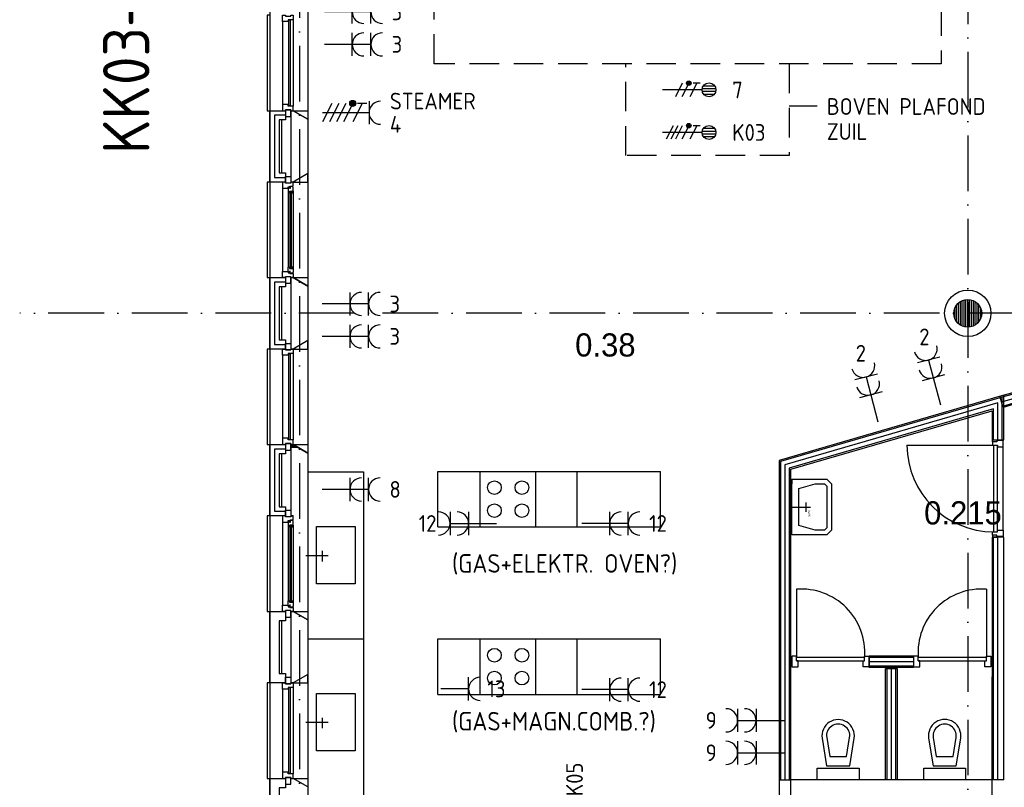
# Model space of a CAD drawing. Header units: millimetres. Extents: x -6587 to 112885, y 244 to 84344.
# Tile 27 of 47: x 64878 to 75487, y 14858 to 23135. Entities that reach past the tile are written whole.
import ezdxf
from ezdxf.enums import TextEntityAlignment as Align

# ---------------------------------------------------------------- set-up
doc = ezdxf.new("R2010")
doc.units = ezdxf.units.MM
doc.header["$LTSCALE"] = 100
doc.linetypes.add('DASHDOT', pattern=[9, 6, -1.5, 0, -1.5])
doc.linetypes.add('HIDDEN', pattern=[9.525, 6.35, -3.175])
doc.layers.get('0').update_dxf_attribs({"linetype": 'CONTINUOUS'})
for name, color, linetype in [('25', 10, 'CONTINUOUS'), ('AL$7----_STRAMIEN', 1, 'DASHDOT'), ('AL74----_INRSANITAIR', 7, 'CONTINUOUS'), ('ALN-----_BLOCKNAAM', 2, 'CONTINUOUS'), ('BOUW', 8, 'CONTINUOUS'), ('EB6220--_ATTRIB', 2, 'CONTINUOUS'), ('EB62203-_ATTRIB', 2, 'CONTINUOUS'), ('EB62204-_ATTRIB', 2, 'CONTINUOUS'), ('EB62208-_ATTRIB', 2, 'CONTINUOUS'), ('EB63103-_ATTRIB', 2, 'CONTINUOUS'), ('EL62203-_KRACHT-WCD230', 3, 'CONTINUOUS'), ('EL62208-_KRACHT-WCD400', 3, 'CONTINUOUS'), ('EL62209-_KRACHT-ASP400', 3, 'CONTINUOUS'), ('EL63103-_LICHT-WCD230V', 3, 'CONTINUOUS'), ('EL63104-_LICHT-ASP230V', 3, 'CONTINUOUS'), ('LIJN050', 90, 'CONTINUOUS'), ('TEKST18', 1, 'CONTINUOUS')]:
    doc.layers.add(name, color=color, linetype=linetype)
doc.styles.add('1_8', font='iso', dxfattribs={"width": 0.7, "height": 1.8})
doc.styles.add('BURO-025', font='BUROFONT.shx', dxfattribs={"height": 250})
doc.styles.add('MAATVOERING', font='iso.shx')
doc.styles.add('NORATT', font='isocp.shx')
doc.styles.get("Standard").update_dxf_attribs({"font": 'iso.shx'})
pattern_1 = [(90, (75093.015, 19968.749), (-20, 1e-15), [])]

# ---------------------------------------------------------------- blocks, each defined once
blk = doc.blocks.new('ES3W2A')
at = {"ltscale": 0.5}
for p, q in [((1.25, 2), (-1.25, 2)), ((0, 2), (0, -3)), ((1.25, 0), (-1.25, 0))]:
    blk.add_line(p, q, dxfattribs=at)
for centre in [(0, 3.25), (0, 1.25)]:
    blk.add_arc(centre, 1.25, 180, 0, dxfattribs=at)
at = {"ltscale": 0.5, "style": '1_8'}
for tag, flags, p in [('VERMOGEN', 9, (-2.5, 5)), ('GROEP', 8, (0, 5)), ('SCHAK', 8, (2.5, 5)), ('GELIJK', 9, (5, 5)), ('KAST', 9, (7, 5)), ('TAL', 8, (2.5, 5))]:
    blk.add_attdef(tag, text='', height=1.8, rotation=90, dxfattribs=dict(at, flags=flags)).set_placement(p, align=Align.MIDDLE_CENTER)
at = {"ltscale": 0.5, "style": '1_8', "width": 0.7, "flags": 8}
blk.add_attdef('DOEL', text='', height=1.8, rotation=90, dxfattribs=at).set_placement((-2.5, 5), align=Align.MIDDLE_LEFT)
at = {"ltscale": 0.5, "style": '1_8', "flags": 9}
blk.add_attdef('M_CODE', text='', height=1.8, dxfattribs=at).set_placement((0, 0), align=Align.MIDDLE_CENTER)
blk = doc.blocks.new('ES3W1A')
for p, q in [((1.25, 0), (-1.25, 0)), ((0, 0), (0, -3))]:
    blk.add_line(p, q)
blk.add_arc((0, 1.25), 1.25, 180, 0)
at = {"style": '1_8'}
for tag, flags, p in [('VERMOGEN', 9, (-2.5, 3)), ('GROEP', 8, (0, 3)), ('SCHAK', 8, (2.5, 3)), ('GELIJK', 9, (5, 3)), ('KAST', 9, (7, 3)), ('TAL', 8, (2.5, 3))]:
    blk.add_attdef(tag, text='', height=1.8, rotation=90, dxfattribs=dict(at, flags=flags)).set_placement(p, align=Align.MIDDLE_CENTER)
at = {"style": '1_8', "width": 0.7, "flags": 8}
blk.add_attdef('DOEL', text='', height=1.8, rotation=90, dxfattribs=at).set_placement((-2.5, 3), align=Align.MIDDLE_LEFT)
at = {"style": '1_8', "flags": 9}
blk.add_attdef('M_CODE', text='', height=1.8, dxfattribs=at).set_placement((0, 0), align=Align.MIDDLE_CENTER)
blk = doc.blocks.new('ES3X5')
at = {"color": 0}
for p, q in [((-0.45, 1.4), (-0.45, 2.6)), ((-0.15, 1.27), (-0.15, 2.73)), ((0.15, 1.27), (0.15, 2.73)), ((0.45, 1.4), (0.45, 2.6)), ((0, 1.25), (0, -3))]:
    blk.add_line(p, q, dxfattribs=at)
at = {"color": 1}
for p, q in [((-0.88, -0.38), (-0.88, 0.01)), ((-0.78, -0.42), (-0.78, 0.06)), ((-0.73, 1.04), (-0.73, 0.3)), ((-0.73, 0.67), (0.73, -0.07)), ((-0.69, -0.42), (-0.69, 0.06)), ((-0.59, -0.38), (-0.59, 0.01)), ((-0.73, -0.18), (0.73, -0.92)), ((-0.73, -0.88), (0.73, -1.62))]:
    blk.add_line(p, q, dxfattribs=at)
at = {"color": 0}
blk.add_circle((0, 2), 0.75, dxfattribs=at)
at = {"color": 1}
blk.add_circle((-0.73, -0.18), 0.245, dxfattribs=at)
at = {"style": '1_8'}
for tag, flags, p in [('VERMOGEN', 9, (-2.5, 4.5)), ('GROEP', 8, (0, 4.5)), ('SCHAK', 8, (2.5, 4.5)), ('KAST', 9, (7, 4.5)), ('DOEL', 8, (-2.5, 1))]:
    blk.add_attdef(tag, text='', height=1.8, rotation=90, dxfattribs=dict(at, flags=flags)).set_placement(p, align=Align.MIDDLE_LEFT)
for tag, flags, p in [('GELIJK', 9, (5, 4.5)), ('TAL', 8, (2.5, 4.5))]:
    blk.add_attdef(tag, text='', height=1.8, rotation=90, dxfattribs=dict(at, flags=flags)).set_placement(p, align=Align.MIDDLE_CENTER)
at = {"style": '1_8', "flags": 9}
blk.add_attdef('M_CODE', text='', height=1.8, dxfattribs=at).set_placement((0, 0), align=Align.MIDDLE_CENTER)
blk = doc.blocks.new('ES2X5')
at = {"color": 0}
for p, q in [((-0.45, 1.4), (-0.45, 2.6)), ((-0.15, 1.27), (-0.15, 2.73)), ((0.15, 1.27), (0.15, 2.73)), ((0.45, 1.4), (0.45, 2.6)), ((0, 1.25), (0, -3))]:
    blk.add_line(p, q, dxfattribs=at)
at = {"color": 1}
for p, q in [((-0.88, -0.38), (-0.88, 0.01)), ((-0.78, -0.42), (-0.78, 0.06)), ((-0.73, 1.04), (-0.73, 0.3)), ((-0.73, 0.67), (0.73, -0.07)), ((-0.69, -0.42), (-0.69, 0.06)), ((-0.59, -0.38), (-0.59, 0.01)), ((-0.73, -0.18), (0.73, -0.92)), ((-0.73, -0.88), (0.73, -1.62)), ((-0.73, -1.37), (0.73, -2.11)), ((-0.73, -1.86), (0.73, -2.6))]:
    blk.add_line(p, q, dxfattribs=at)
at = {"color": 0}
blk.add_circle((0, 2), 0.75, dxfattribs=at)
at = {"color": 1}
blk.add_circle((-0.73, -0.18), 0.245, dxfattribs=at)
at = {"style": '1_8'}
for tag, flags, p in [('VERMOGEN', 9, (-2.5, 4.5)), ('GROEP', 8, (0, 4.5)), ('SCHAK', 8, (2.5, 4.5)), ('KAST', 9, (7, 4.5)), ('DOEL', 8, (-2.5, 1))]:
    blk.add_attdef(tag, text='', height=1.8, rotation=90, dxfattribs=dict(at, flags=flags)).set_placement(p, align=Align.MIDDLE_LEFT)
for tag, flags, p in [('GELIJK', 9, (5, 4.5)), ('TAL', 8, (2.5, 4.5))]:
    blk.add_attdef(tag, text='', height=1.8, rotation=90, dxfattribs=dict(at, flags=flags)).set_placement(p, align=Align.MIDDLE_CENTER)
at = {"style": '1_8', "flags": 9}
blk.add_attdef('M_CODE', text='', height=1.8, dxfattribs=at).set_placement((0, 0), align=Align.MIDDLE_CENTER)
blk = doc.blocks.new('ES2W4A')
at = {"color": 0, "ltscale": 0.5}
for p, q in [((-1.25, 2), (1.25, 2)), ((0, 2), (0, -3))]:
    blk.add_line(p, q, dxfattribs=at)
at = {"color": 0}
for p, q in [((-1.25, 2), (1.25, 2)), ((0, 2), (0, -3))]:
    blk.add_line(p, q, dxfattribs=at)
at = {"color": 1, "ltscale": 0.5}
for p, q in [((-1, 1.75), (-1, 0.75)), ((-1, 1.25), (1, 0.25)), ((-1.2, -0.02), (-1.2, 0.52)), ((-1.07, -0.08), (-1.07, 0.58)), ((-1, 0.25), (1, -0.75)), ((-0.93, -0.08), (-0.93, 0.58)), ((-0.8, -0.02), (-0.8, 0.52)), ((-1, -0.5), (1, -1.5)), ((-1, -1.25), (1, -2.25)), ((-1, -2), (1, -3))]:
    blk.add_line(p, q, dxfattribs=at)
at = {"color": 1}
for p, q in [((-1, 1.75), (-1, 0.75)), ((-1, 1.25), (1, 0.25)), ((-1.2, -0.02), (-1.2, 0.52)), ((-1.07, -0.08), (-1.07, 0.58)), ((-1, 0.25), (1, -0.75)), ((-0.93, -0.08), (-0.93, 0.58)), ((-0.8, -0.02), (-0.8, 0.52)), ((-1, -0.5), (1, -1.5)), ((-1, -1.25), (1, -2.25)), ((-1, -2), (1, -3))]:
    blk.add_line(p, q, dxfattribs=at)
at = {"color": 1, "ltscale": 0.5}
blk.add_circle((-1, 0.25), 0.333, dxfattribs=at)
at = {"color": 1}
blk.add_circle((-1, 0.25), 0.333, dxfattribs=at)
at = {"color": 0, "ltscale": 0.5}
blk.add_arc((0, 3.25), 1.25, 180, 0, dxfattribs=at)
at = {"color": 0}
blk.add_arc((0, 3.25), 1.25, 180, 0, dxfattribs=at)
at = {"ltscale": 0.5, "style": 'NORATT'}
for tag, flags, p in [('VERMOGEN', 9, (-3.75, 4.25)), ('GROEP', 8, (1.25, 4.25)), ('DOEL', 8, (-1.25, 4.25)), ('KAST', 9, (3.75, 4.25)), ('TAL', 8, (-3.75, 4.25))]:
    blk.add_attdef(tag, text='', height=1.8, rotation=90, dxfattribs=dict(at, flags=flags)).set_placement(p, align=Align.MIDDLE_LEFT)
at = {"style": '1_8'}
for tag, flags, p in [('VERMOGEN', 9, (-3.75, 4.25)), ('GROEP', 8, (1.25, 4.25)), ('DOEL', 8, (-1.25, 4.25)), ('KAST', 9, (3.75, 4.25)), ('TAL', 8, (-3.75, 4.25))]:
    blk.add_attdef(tag, text='', height=1.8, rotation=90, dxfattribs=dict(at, flags=flags)).set_placement(p, align=Align.MIDDLE_LEFT)
at = {"color": 0, "ltscale": 0.5, "style": 'NORATT', "width": 0.7, "flags": 8}
blk.add_attdef('SCHAK', text='', height=1.8, rotation=90, dxfattribs=at).set_placement((3.75, 4.25), align=Align.MIDDLE_LEFT)
at = {"color": 0, "style": '1_8', "width": 0.7, "flags": 8}
blk.add_attdef('SCHAK', text='', height=1.8, rotation=90, dxfattribs=at).set_placement((3.75, 4.25), align=Align.MIDDLE_LEFT)
at = {"ltscale": 0.5, "style": 'NORATT', "flags": 9}
blk.add_attdef('GELIJK', text='', height=1.8, rotation=90, dxfattribs=at).set_placement((5, 5), align=Align.MIDDLE_CENTER)
at = {"style": '1_8', "flags": 9}
blk.add_attdef('GELIJK', text='', height=1.8, rotation=90, dxfattribs=at).set_placement((5, 5), align=Align.MIDDLE_CENTER)
at = {"ltscale": 0.5, "style": 'NORATT', "flags": 9}
blk.add_attdef('M_CODE', text='', height=1.8, dxfattribs=at).set_placement((0, 0), align=Align.MIDDLE_CENTER)
at = {"style": '1_8', "flags": 9}
blk.add_attdef('M_CODE', text='', height=1.8, dxfattribs=at).set_placement((0, 0), align=Align.MIDDLE_CENTER)
blk = doc.blocks.new('7409')
at = {"layer": 'AL74----_INRSANITAIR', "color": 7, "linetype": 'Continuous'}
for points in [[(250, 150), (350, 150)], [(300, 0), (300, 200)]]:
    blk.add_lwpolyline(points, dxfattribs=at)
at = {"layer": 'ALN-----_BLOCKNAAM', "linetype": 'Continuous'}
blk.add_text('7409', height=25, dxfattribs=at).set_placement((325, 175))

msp = doc.modelspace()

# ---------------------------------------------------------------- hatches: boundary and pattern name
at = {"layer": 'BOUW'}
h = msp.add_hatch(dxfattribs=at)
h.set_pattern_fill('GEWPBET', color=256, scale=100, angle=90, style=0)
h.set_pattern_definition(pattern_1)
edge = h.paths.add_edge_path()
edge.add_arc((75093, 19969), 150, 0, 360)
h = msp.add_hatch(dxfattribs=at)
h.set_pattern_fill('GEWPBET', color=256, scale=100, angle=90, style=0)
h.set_pattern_definition(pattern_1)
edge = h.paths.add_edge_path()
edge.add_arc((75093, 19969), 150, 0, 360)

# ---------------------------------------------------------------- linework, layer by layer
at = {"color": 9, "linetype": 'HIDDEN', "ltscale": 0.5}
for p, q in [((69345, 22660), (69345, 24231)), ((74806, 24231), (74806, 22660)), ((74806, 22660), (69345, 22660)), ((71408, 21671), (71408, 22660)), ((73169, 22660), (73169, 21671)), ((73169, 21671), (71408, 21671))]:
    msp.add_line(p, q, dxfattribs=at)
at = {"layer": 'AL$7----_STRAMIEN', "color": 1}
for p, q in [((67893, 77760), (67893, 6018)), ((67893, 77760), (67893, 6018)), ((75093, 77694), (75093, 5952)), ((79288, 19969), (64878, 19969))]:
    msp.add_line(p, q, dxfattribs=at)
at = {"layer": 'BOUW'}
for p, q in [((67573, 41479), (67573, 8849)), ((67573, 22154), (67742, 22154)), ((67573, 21384), (67573, 22154)), ((67623, 22104), (67623, 21434)), ((67742, 22104), (67623, 22104)), ((67623, 22104), (67623, 21434)), ((67742, 22104), (67623, 22104)), ((67742, 22154), (67742, 22054)), ((67803, 21384), (67803, 22154)), ((67803, 22154), (67823, 22154)), ((67823, 22154), (67983, 22062)), ((67673, 22054), (67673, 21484)), ((67742, 22054), (67673, 22054)), ((67703, 21484), (67703, 22054)), ((67803, 21484), (67803, 22054)), ((67983, 22062), (67983, 21476)), ((67623, 21434), (67742, 21434)), ((67623, 21434), (67742, 21434)), ((67673, 21484), (67742, 21484)), ((67742, 21484), (67742, 21384)), ((67983, 21476), (67823, 21384)), ((67742, 21384), (67573, 21384)), ((67823, 21384), (67803, 21384)), ((67573, 19584), (67573, 20354)), ((67573, 20354), (67742, 20354)), ((67623, 20304), (67623, 19634)), ((67623, 20304), (67623, 19634)), ((67742, 20304), (67623, 20304)), ((67742, 20304), (67623, 20304)), ((67742, 20354), (67742, 20254)), ((67803, 19584), (67803, 20354)), ((67803, 20354), (67823, 20354)), ((67823, 20354), (67983, 20262)), ((67673, 20254), (67673, 19684)), ((67742, 20254), (67673, 20254)), ((67703, 19684), (67703, 20254)), ((67803, 19684), (67803, 20254)), ((67983, 20262), (67983, 19676)), ((67623, 19634), (67742, 19634)), ((67623, 19634), (67742, 19634)), ((67673, 19684), (67742, 19684)), ((67742, 19684), (67742, 19584)), ((67983, 19676), (67823, 19584)), ((67742, 19584), (67573, 19584)), ((67823, 19584), (67803, 19584)), ((75480, 19085), (73060, 18381)), ((75480, 18605), (75480, 19085)), ((73185, 18288), (75355, 18919)), ((75355, 18919), (75355, 18605)), ((75355, 18605), (75480, 18605)), ((67573, 18554), (67742, 18554)), ((67573, 17784), (67573, 18554)), ((67623, 18504), (67623, 17834)), ((67742, 18504), (67623, 18504)), ((67623, 18504), (67623, 17834)), ((67742, 18504), (67623, 18504)), ((67742, 18554), (67742, 18454)), ((67803, 17784), (67803, 18554)), ((67803, 18554), (67823, 18554)), ((67803, 18545), (67812, 18554)), ((67803, 18546), (67836, 18546)), ((67803, 18536), (67853, 18536)), ((67803, 18526), (67871, 18526)), ((67823, 18554), (67983, 18462)), ((67983, 18514), (67983, 18514)), ((67983, 18462), (67983, 17876)), ((67673, 18454), (67673, 17884)), ((67742, 18454), (67673, 18454)), ((67703, 17884), (67703, 18454)), ((67803, 17884), (67803, 18454)), ((73060, 18381), (73060, 14682)), ((69383, 18265), (71783, 18265)), ((69383, 17665), (69383, 18265)), ((69840, 17665), (69840, 18265)), ((70440, 17665), (70440, 18265)), ((70883, 17665), (70883, 18265)), ((71783, 17665), (71783, 18265)), ((73185, 14680), (73185, 18288)), ((67623, 17834), (67742, 17834)), ((67623, 17834), (67742, 17834)), ((67673, 17884), (67742, 17884)), ((67742, 17884), (67742, 17784)), ((67742, 17784), (67573, 17784)), ((67803, 17786), (67827, 17786)), ((67823, 17784), (67803, 17784)), ((68075, 17670), (68493, 17670)), ((68075, 17052), (68075, 17670)), ((68493, 17670), (68493, 17052)), ((69383, 17665), (71783, 17665)), ((69383, 17665), (71783, 17665)), ((75355, 17555), (75355, 14939)), ((75480, 17555), (75355, 17555)), ((75370, 14939), (75370, 17555)), ((75418, 14939), (75418, 17555)), ((75480, 14939), (75480, 17555)), ((68141, 17294), (68141, 17408)), ((67961, 17359), (68200, 17359)), ((68493, 17052), (68075, 17052)), ((67983, 16459), (68583, 16459)), ((69383, 16458), (71783, 16458)), ((69383, 15858), (69383, 16458)), ((69840, 15858), (69840, 16458)), ((70440, 15858), (70440, 16458)), ((70883, 15858), (70883, 16458)), ((71783, 15858), (71783, 16458)), ((75354, 9238), (75354, 16050)), ((68075, 15870), (68493, 15870)), ((68075, 15252), (68075, 15870)), ((68493, 15870), (68493, 15252)), ((69383, 15858), (71783, 15858)), ((69383, 15858), (71783, 15858)), ((68141, 15494), (68141, 15608)), ((67961, 15559), (68200, 15559)), ((73747, 15514), (73747, 15514)), ((74894, 15514), (74894, 15514)), ((73872, 15339), (73872, 15339)), ((75019, 15339), (75019, 15339)), ((68493, 15252), (68075, 15252)), ((73060, 14939), (73185, 14939)), ((74215, 14939), (73185, 14939)), ((75480, 14939), (74318, 14939))]:
    msp.add_line(p, q, dxfattribs=at)
for points in [[(67983, 23276), (67983, 22062)], [(67573, 23184), (67543, 23184), (67543, 22154), (67573, 22154)], [(67823, 23134), (67823, 22204)], [(67709, 23117), (67709, 22221)], [(67983, 21476), (67983, 20262)], [(67573, 21384), (67543, 21384), (67543, 20354), (67573, 20354)], [(67709, 21317), (67709, 20421)], [(67772, 21270), (67772, 20468)], [(67826, 21285), (67826, 20453)], [(67983, 19676), (67983, 18462)], [(67573, 19584), (67543, 19584), (67543, 18554), (67573, 18554)], [(67823, 19534), (67823, 18604)], [(67709, 19517), (67709, 18621)], [(75443, 19060), (75623, 19112)], [(75465, 18605), (75465, 19065), (73075, 18370), (73075, 14939)], [(75418, 18605), (75418, 19002), (74097, 18618), (73123, 18334), (73123, 14939)], [(75457, 19014), (75636, 19066)], [(75470, 18968), (75649, 19020)], [(75370, 18605), (75370, 18939), (73170, 18299), (73170, 14939)], [(75361, 18582), (75361, 18605), (75405, 18605), (75405, 18582)], [(75361, 18582), (75361, 18547), (75412, 18547), (75412, 18530), (75475, 18530), (75475, 18597), (75405, 18597), (75405, 18582), (75361, 18582)], [(74438, 18547), (75372, 18547)], [(75372, 17613), (75372, 18547)], [(75412, 17613), (75412, 18547)], [(75475, 17630), (75475, 18530)], [(67983, 18259), (68583, 18259), (68583, 9259)], [(73198, 18180), (73448, 18180), (73573, 18180), (73623, 18130), (73623, 17630), (73573, 17580), (73448, 17580), (73198, 17580), (73198, 18180), (73198, 18130)], [(73273, 18080), (73448, 18130), (73548, 18130), (73548, 18130), (73573, 18105), (73573, 18105), (73573, 17655), (73573, 17655), (73548, 17630), (73548, 17630), (73448, 17630), (73273, 17680), (73273, 18080)], [(67983, 17876), (67983, 16662)], [(67573, 17784), (67543, 17784), (67543, 16754), (67573, 16754)], [(67709, 17717), (67709, 16821)], [(67772, 17670), (67772, 16868)], [(67826, 17685), (67826, 16853)], [(75361, 17578), (75361, 17613), (75412, 17613), (75412, 17630), (75475, 17630), (75475, 17563), (75405, 17563), (75405, 17578), (75361, 17578)], [(75361, 17578), (75361, 17555), (75405, 17555), (75405, 17578)], [(73248, 16994), (73248, 16260)], [(75293, 16994), (75293, 16260)], [(67703, 16084), (67703, 16654)], [(67803, 16084), (67803, 16654)], [(73198, 16271), (73198, 16157), (73265, 16157), (73265, 16220), (73248, 16220), (73248, 16271), (73198, 16271)], [(73248, 16260), (73982, 16260)], [(74032, 16271), (74032, 16157), (73965, 16157), (73965, 16220), (73982, 16220), (73982, 16271), (74032, 16271)], [(74032, 16261), (74509, 16261)], [(74032, 16261), (74509, 16261)], [(74509, 16271), (74509, 16157), (74576, 16157), (74576, 16220), (74559, 16220), (74559, 16271), (74509, 16271)], [(74559, 16260), (75293, 16260)], [(75343, 16271), (75343, 16157), (75276, 16157), (75276, 16220), (75293, 16220), (75293, 16271), (75343, 16271)], [(73248, 16220), (73982, 16220)], [(74032, 16214), (74509, 16214)], [(74032, 16214), (74509, 16214)], [(74032, 16166), (74509, 16166)], [(74032, 16166), (74509, 16166)], [(74223, 14939), (74223, 16139)], [(74223, 14939), (74223, 16139)], [(74270, 14939), (74270, 16139)], [(74270, 14939), (74270, 16139)], [(74318, 14939), (74318, 16139)], [(74318, 14939), (74318, 16139)], [(74559, 16220), (75293, 16220)], [(67983, 16076), (67983, 14210)], [(67573, 15984), (67543, 15984), (67543, 14954), (67573, 14954)], [(67709, 15917), (67709, 15021)], [(67823, 15934), (67823, 15004)], [(73472, 14939), (73472, 15064), (73922, 15064), (73922, 14939), (73472, 14939)], [(74619, 14939), (74619, 15064), (75069, 15064), (75069, 14939), (74619, 14939)]]:
    msp.add_lwpolyline(points, dxfattribs=at)
for points in [[(67823, 23134), (67823, 23134), (67772, 23134), (67772, 23117), (67709, 23117), (67709, 23117), (67709, 23117), (67709, 23117), (67709, 23117), (67709, 23184), (67742, 23184), (67742, 23174), (67798, 23174), (67798, 23184), (67798, 23184), (67823, 23184)], [(67797, 23129), (67776, 23129), (67776, 22209), (67797, 22209)], [(67823, 22204), (67823, 22204), (67772, 22204), (67772, 22221), (67709, 22221), (67709, 22221), (67709, 22221), (67709, 22221), (67709, 22221), (67709, 22154), (67742, 22154), (67742, 22164), (67798, 22164), (67798, 22154), (67798, 22154), (67823, 22154)], [(67798, 22164), (67742, 22164), (67742, 22093), (67798, 22093)], [(67823, 22154), (67983, 22154), (67983, 22062)], [(67798, 21374), (67742, 21374), (67742, 21445), (67798, 21445)], [(67823, 21384), (67983, 21384), (67983, 21476)], [(67823, 21384), (67798, 21384), (67798, 21374), (67742, 21374), (67742, 21384), (67709, 21384), (67709, 21317), (67772, 21317), (67772, 21334), (67787, 21334), (67787, 21340), (67823, 21340)], [(67826, 21327), (67822, 21330), (67822, 21337), (67792, 21337), (67792, 21314), (67787, 21314), (67787, 21322), (67772, 21322), (67772, 21317), (67772, 21270), (67785, 21268), (67785, 21285), (67826, 21285)], [(67808, 21283), (67787, 21283), (67787, 20455), (67808, 20455)], [(67824, 21285), (67810, 21285), (67810, 21268), (67824, 21268)], [(67823, 20354), (67798, 20354), (67798, 20364), (67742, 20364), (67742, 20354), (67709, 20354), (67709, 20421), (67772, 20421), (67772, 20404), (67787, 20404), (67787, 20398), (67823, 20398)], [(67826, 20411), (67822, 20408), (67822, 20401), (67792, 20401), (67792, 20424), (67787, 20424), (67787, 20416), (67772, 20416), (67772, 20421), (67772, 20468), (67785, 20470), (67785, 20453), (67826, 20453)], [(67824, 20453), (67810, 20453), (67810, 20470), (67824, 20470)], [(67798, 20364), (67742, 20364), (67742, 20293), (67798, 20293)], [(67823, 20354), (67983, 20354), (67983, 20262)], [(67798, 19574), (67742, 19574), (67742, 19645), (67798, 19645)], [(67823, 19584), (67983, 19584), (67983, 19676)], [(67823, 19534), (67823, 19534), (67772, 19534), (67772, 19517), (67709, 19517), (67709, 19517), (67709, 19517), (67709, 19517), (67709, 19517), (67709, 19584), (67742, 19584), (67742, 19574), (67798, 19574), (67798, 19584), (67798, 19584), (67823, 19584)], [(67797, 19529), (67776, 19529), (67776, 18609), (67797, 18609)], [(75439, 19074), (75619, 19126), (75654, 19006), (75474, 18954)], [(67823, 18604), (67823, 18604), (67772, 18604), (67772, 18621), (67709, 18621), (67709, 18621), (67709, 18621), (67709, 18621), (67709, 18621), (67709, 18554), (67742, 18554), (67742, 18564), (67798, 18564), (67798, 18554), (67798, 18554), (67823, 18554)], [(67798, 18564), (67742, 18564), (67742, 18493), (67798, 18493)], [(67823, 18554), (67983, 18554), (67983, 18462)], [(67798, 17774), (67742, 17774), (67742, 17845), (67798, 17845)], [(67823, 17784), (67798, 17784), (67798, 17774), (67742, 17774), (67742, 17784), (67709, 17784), (67709, 17717), (67772, 17717), (67772, 17734), (67787, 17734), (67787, 17740), (67823, 17740)], [(67826, 17727), (67822, 17730), (67822, 17737), (67792, 17737), (67792, 17714), (67787, 17714), (67787, 17722), (67772, 17722), (67772, 17717), (67772, 17670), (67785, 17668), (67785, 17685), (67826, 17685)], [(67808, 17683), (67787, 17683), (67787, 16855), (67808, 16855)], [(67824, 17685), (67810, 17685), (67810, 17668), (67824, 17668)], [(67826, 16811), (67822, 16808), (67822, 16801), (67792, 16801), (67792, 16824), (67787, 16824), (67787, 16816), (67772, 16816), (67772, 16821), (67772, 16868), (67785, 16870), (67785, 16853), (67826, 16853)], [(67824, 16853), (67810, 16853), (67810, 16870), (67824, 16870)], [(67823, 16754), (67798, 16754), (67798, 16764), (67742, 16764), (67742, 16754), (67709, 16754), (67709, 16821), (67772, 16821), (67772, 16804), (67787, 16804), (67787, 16798), (67823, 16798)], [(67798, 16764), (67742, 16764), (67742, 16693), (67798, 16693)], [(67742, 16654), (67673, 16654), (67673, 16084), (67742, 16084), (67742, 15984), (67573, 15984), (67573, 16754), (67742, 16754)], [(67803, 16754), (67823, 16754), (67983, 16662), (67983, 16076), (67823, 15984), (67803, 15984)], [(67823, 16754), (67983, 16754), (67983, 16662)], [(74032, 16276), (74509, 16276), (74509, 16151), (74032, 16151)], [(74032, 16276), (74509, 16276), (74509, 16151), (74032, 16151)], [(74208, 14939), (74208, 16139), (74333, 16139), (74333, 14939)], [(74208, 14939), (74208, 16139), (74333, 16139), (74333, 14939)], [(67798, 15974), (67742, 15974), (67742, 16045), (67798, 16045)], [(67823, 15984), (67983, 15984), (67983, 16076)], [(67823, 15934), (67823, 15934), (67772, 15934), (67772, 15917), (67709, 15917), (67709, 15917), (67709, 15917), (67709, 15917), (67709, 15917), (67709, 15984), (67742, 15984), (67742, 15974), (67798, 15974), (67798, 15984), (67798, 15984), (67823, 15984)], [(67797, 15929), (67776, 15929), (67776, 15009), (67797, 15009)], [(67823, 15004), (67823, 15004), (67772, 15004), (67772, 15021), (67709, 15021), (67709, 15021), (67709, 15021), (67709, 15021), (67709, 15021), (67709, 14954), (67742, 14954), (67742, 14964), (67798, 14964), (67798, 14954), (67798, 14954), (67823, 14954)], [(67798, 14964), (67742, 14964), (67742, 14893), (67798, 14893)], [(67742, 14854), (67673, 14854), (67673, 14284), (67742, 14284), (67742, 14184), (67573, 14184), (67573, 14954), (67742, 14954)], [(67823, 14954), (67983, 14954), (67983, 14862)]]:
    msp.add_lwpolyline(points, close=True, dxfattribs=at)
for points in [[(73524, 15386), (73572, 15089), (73822, 15089), (73869, 15386, 1.173599)], [(73573, 15394), (73606, 15189), (73787, 15189), (73820, 15394, 1.173599)], [(74671, 15386), (74719, 15089), (74969, 15089), (75017, 15386, 1.173599)], [(74721, 15394), (74754, 15189), (74935, 15189), (74968, 15394, 1.173599)]]:
    msp.add_lwpolyline(points, format="xyb", close=True, dxfattribs=at)
for centre, radius in [((75093, 19969), 250), ((75093, 19969), 250), ((75093, 19969), 150), ((75093, 19969), 150), ((69993, 18089), 73.8), ((70289, 18089), 73.8), ((69993, 17841), 73.8), ((70289, 17841), 73.8), ((69993, 16282), 73.8), ((70289, 16282), 73.8), ((69993, 16035), 73.8), ((70289, 16035), 73.8)]:
    msp.add_circle(centre, radius, dxfattribs=at)
for centre, radius, start, end in [((75372, 18547), 934, 180, 270), ((73298, 16310), 686, 355.8145, 94.1855), ((75243, 16310), 686, 85.8145, 184.1855)]:
    msp.add_arc(centre, radius, start, end, dxfattribs=at)
at = {"layer": 'LIJN050'}
msp.add_line((73472, 22201), (73169, 22201), dxfattribs=at)

# ---------------------------------------------------------------- block references
at = {"layer": 'BOUW', "rotation": 270}
msp.add_blockref('7409', (73198, 18180), dxfattribs=at)
at = {"layer": 'EL62203-_KRACHT-WCD230'}
ref = msp.add_blockref('ES3W2A', (68461, 23219), dxfattribs=dict(at, xscale=100, yscale=100, zscale=100, rotation=270))
ref.add_attrib('GROEP', '3', dxfattribs={"layer": 'EB62203-_ATTRIB', "color": 1, "height": 180, "style": '1_8', "flags": 8}).set_placement((68886, 23219), align=Align.MIDDLE_LEFT)
ref = msp.add_blockref('ES3W2A', (68461, 22869), dxfattribs=dict(at, xscale=100, yscale=100, zscale=100, rotation=270))
ref.add_attrib('GROEP', '3', dxfattribs={"layer": 'EB62203-_ATTRIB', "color": 1, "height": 180, "style": '1_8', "flags": 8}).set_placement((68886, 22869), align=Align.MIDDLE_LEFT)
ref = msp.add_blockref('ES3W2A', (68437, 20070), dxfattribs=dict(at, xscale=100, yscale=100, zscale=100, rotation=270))
ref.add_attrib('GROEP', '3', dxfattribs={"layer": 'EB62203-_ATTRIB', "color": 1, "height": 180, "style": '1_8', "flags": 8}).set_placement((68862, 20070), align=Align.MIDDLE_LEFT)
ref = msp.add_blockref('ES3W2A', (68437, 19720), dxfattribs=dict(at, xscale=100, yscale=100, zscale=100, rotation=270))
ref.add_attrib('GROEP', '3', dxfattribs={"layer": 'EB62203-_ATTRIB', "color": 1, "height": 180, "style": '1_8', "flags": 8}).set_placement((68862, 19720), align=Align.MIDDLE_LEFT)
ref = msp.add_blockref('ES3W2A', (74722, 19272), dxfattribs=dict(at, xscale=100, yscale=100, zscale=100, rotation=14.79676224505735))
ref.add_attrib('GROEP', '2', dxfattribs={"layer": 'EB62203-_ATTRIB', "color": 1, "height": 180, "style": '1_8', "flags": 8}).set_placement((74681, 19715), align=Align.MIDDLE_RIGHT)
ref = msp.add_blockref('ES3W2A', (74049, 19089), dxfattribs=dict(at, xscale=100, yscale=100, zscale=100, rotation=14.79676224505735))
ref.add_attrib('GROEP', '2', dxfattribs={"layer": 'EB62203-_ATTRIB', "color": 1, "height": 180, "style": '1_8', "flags": 8}).set_placement((73996, 19538), align=Align.MIDDLE_RIGHT)
ref = msp.add_blockref('ES3W2A', (68437, 18070), dxfattribs=dict(at, xscale=100, yscale=100, zscale=100, rotation=270))
ref.add_attrib('GROEP', '8', dxfattribs={"layer": 'EB62203-_ATTRIB', "color": 1, "height": 180, "style": '1_8', "flags": 8}).set_placement((68862, 18070), align=Align.MIDDLE_LEFT)
ref = msp.add_blockref('ES3W2A', (69715, 17703), dxfattribs=dict(at, xscale=100, yscale=100, zscale=100, rotation=90))
ref.add_attrib('GROEP', '12', dxfattribs={"layer": 'EB62203-_ATTRIB', "color": 1, "height": 180, "style": '1_8', "flags": 8}).set_placement((69177, 17703), align=Align.MIDDLE_LEFT)
ref = msp.add_blockref('ES3W2A', (71235, 17703), dxfattribs=dict(at, xscale=100, yscale=100, zscale=100, rotation=270))
ref.add_attrib('GROEP', '12', dxfattribs={"layer": 'EB62203-_ATTRIB', "color": 1, "height": 180, "style": '1_8', "flags": 8}).set_placement((71660, 17703), align=Align.MIDDLE_LEFT)
ref = msp.add_blockref('ES3W2A', (71235, 15911), dxfattribs=dict(at, xscale=100, yscale=100, zscale=100, rotation=270))
ref.add_attrib('GROEP', '12', dxfattribs={"layer": 'EB62203-_ATTRIB', "color": 1, "height": 180, "style": '1_8', "flags": 8}).set_placement((71660, 15911), align=Align.MIDDLE_LEFT)
ref = msp.add_blockref('ES3W2A', (72813, 15580), dxfattribs=dict(at, xscale=100, yscale=100, zscale=100, rotation=90))
ref.add_attrib('GROEP', '9', dxfattribs={"layer": 'EB62203-_ATTRIB', "color": 1, "height": 180, "style": '1_8', "flags": 8}).set_placement((72388, 15580), align=Align.MIDDLE_RIGHT)
ref = msp.add_blockref('ES3W2A', (72813, 15230), dxfattribs=dict(at, xscale=100, yscale=100, zscale=100, rotation=90))
ref.add_attrib('GROEP', '9', dxfattribs={"layer": 'EB62203-_ATTRIB', "color": 1, "height": 180, "style": '1_8', "flags": 8}).set_placement((72388, 15230), align=Align.MIDDLE_RIGHT)
at = {"layer": 'EL62208-_KRACHT-WCD400', "ltscale": 0.5}
ref = msp.add_blockref('ES2W4A', (68442, 22132), dxfattribs=dict(at, xscale=100, yscale=100, zscale=100, rotation=270))
ref.add_attrib('DOEL', 'STEAMER', dxfattribs={"layer": 'EB62208-_ATTRIB', "color": 1, "ltscale": 0.5, "height": 180, "style": 'NORATT', "flags": 8}).set_placement((68867, 22257), align=Align.MIDDLE_LEFT)
ref.add_attrib('GROEP', '4', dxfattribs={"layer": 'EB62208-_ATTRIB', "color": 1, "ltscale": 0.5, "height": 180, "style": 'NORATT', "flags": 8}).set_placement((68867, 22007), align=Align.MIDDLE_LEFT)
ref = msp.add_blockref('ES2W4A', (70731, 14337), dxfattribs=dict(at, xscale=100, yscale=100, zscale=100))
ref.add_attrib('GROEP', 'K05', dxfattribs={"layer": 'EB62208-_ATTRIB', "color": 1, "ltscale": 0.5, "height": 180, "rotation": 90, "style": 'NORATT', "flags": 8}).set_placement((70856, 14762), align=Align.MIDDLE_LEFT)
at = {"layer": 'EL62209-_KRACHT-ASP400'}
ref = msp.add_blockref('ES2X5', (72105, 21919), dxfattribs=dict(at, xscale=100, yscale=100, zscale=100, rotation=270))
ref.add_attrib('GROEP', 'K03', dxfattribs={"layer": '0', "color": 1, "height": 180, "style": '1_8', "flags": 8}).set_placement((72555, 21919), align=Align.MIDDLE_LEFT)
at = {"layer": 'EL63103-_LICHT-WCD230V'}
ref = msp.add_blockref('ES3W1A', (69715, 15919), dxfattribs=dict(at, xscale=100, yscale=100, zscale=100, rotation=270))
ref.add_attrib('GROEP', '13', dxfattribs={"layer": 'EB63103-_ATTRIB', "color": 1, "height": 180, "style": '1_8', "flags": 8}).set_placement((70015, 15919), align=Align.MIDDLE_CENTER)
at = {"layer": 'EL63104-_LICHT-ASP230V'}
ref = msp.add_blockref('ES3X5', (72105, 22378), dxfattribs=dict(at, xscale=100, yscale=100, zscale=100, rotation=270))
ref.add_attrib('GROEP', '7', dxfattribs={"layer": 'EB62204-_ATTRIB', "color": 1, "height": 180, "style": '1_8', "flags": 8}).set_placement((72555, 22378), align=Align.MIDDLE_LEFT)

# ---------------------------------------------------------------- texts
at = {"layer": '25'}
for s, p in [('(GAS+ELEKTR. OVEN?)', (69536, 17172)), ('(GAS+MAGN.COMB.?)', (69536, 15470))]:
    msp.add_text(s, height=200, dxfattribs=at).set_placement(p)
at = {"layer": 'BOUW', "style": 'BURO-025'}
for s, p in [('0.38', (70863, 19503)), ('0.215', (74623, 17692))]:
    msp.add_text(s, height=250, dxfattribs=at).set_placement(p)
at = {"layer": 'EB6220--_ATTRIB', "color": 4, "ltscale": 0.5, "style": 'NORATT'}
msp.add_text('KK03-5', height=500, rotation=90, dxfattribs=at).set_placement((66026, 23687), align=Align.MIDDLE_RIGHT)
at = {"layer": 'TEKST18', "style": 'MAATVOERING'}
for s, p in [('BOVEN PLAFOND', (73575, 22109)), ('ZUIL', (73575, 21839))]:
    msp.add_text(s, height=180, dxfattribs=at).set_placement(p)

doc.saveas('drawing.dxf')
